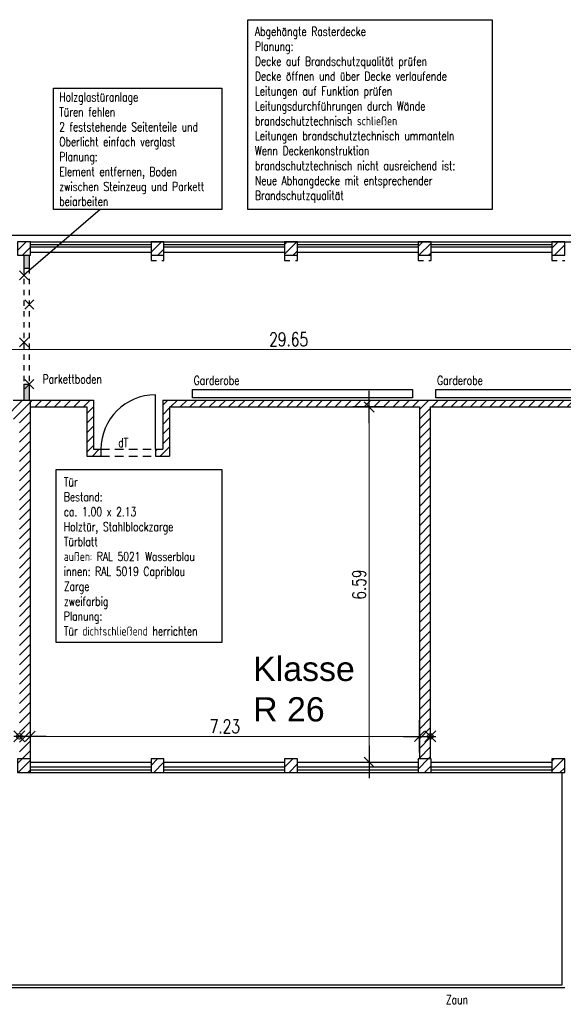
# Model space of a CAD drawing. Extents: x 30 to 188, y -145 to 605.
# Tile 17 of 23: x 162 to 172, y -8 to 10. Entities that reach past the tile are written whole.
import ezdxf

# ---------------------------------------------------------------- set-up
doc = ezdxf.new("R2010")
doc.units = 0
doc.header["$LTSCALE"] = 0.0125
doc.header["$PDMODE"] = 35
doc.header["$PDSIZE"] = 0.1
doc.linetypes.add('VERDECKT', pattern=[9.525, 6.35, -3.175])
for name, color, linetype in [('_dt', 10, 'Continuous'), ('Abbruch', 50, 'Continuous'), ('Ansicht', 1, 'Continuous'), ('Bemaszung', 7, 'Continuous'), ('Fenster', 7, 'Continuous'), ('Garderobe', 1, 'Continuous'), ('Grundriß', 2, 'Continuous'), ('Masznahmen', 7, 'Continuous'), ('Raumbezeichnung', 2, 'Continuous'), ('Schraffur', 8, 'Continuous'), ('Text', 7, 'Continuous'), ('Türen', 1, 'Continuous'), ('Unterzüge', 9, 'VERDECKT')]:
    doc.layers.add(name, color=color, linetype=linetype)
doc.layers.add('A_Bemassungspunkte', color=1, linetype='Continuous', plot=False)
doc.styles.add('ROMAN', font='ARIAL.TTF')
doc.styles.add('romans-07', font='Romans.shx', dxfattribs={"width": 0.75})
doc.dimstyles.new('AEC Bemassung 1-100', dxfattribs={"dimtxt": 0.25, "dimasz": 0.3, "dimexe": 0.125, "dimexo": 0, "dimgap": 0.06, "dimtad": 1, "dimdec": 3, "dimrnd": 0.005, "dimzin": 12, "dimdsep": 46, "dimtxsty": 'romans-07', "dimblk": 'BPTICK', "dimcen": 0.125, "dimdle": 0.0625, "dimse1": 1, "dimse2": 1, "dimclrd": 1, "dimclre": 6, "dimclrt": 7, "dimazin": 0, "dimtfac": 1, "dimtdec": 3, "dimtix": 1, "dimtmove": 2, "dimatfit": 2, "dimldrblk": 'BPTICK', "dimfxl": 0, "dimtolj": 1, "dimtzin": 0, "dimlwd": 18, "dimlwe": 18, "dimarcsym": 0})

# ---------------------------------------------------------------- blocks, each defined once
blk = doc.blocks.new('Akreuz')
at = {"layer": 'Abbruch', "color": 7}
for p, q in [((-0.12, 0), (0.12, 0)), ((0, 0.12), (0, -0.12))]:
    blk.add_line(p, q, dxfattribs=at)
blk = doc.blocks.new('garderobe')
at = {"layer": 'Garderobe'}
blk.add_lwpolyline([(0, 0.154), (4.087, 0.154), (4.087, 0), (0, 0)], close=True, dxfattribs=at)
at = {"layer": 'Garderobe', "style": 'romans-07', "width": 0.75}
blk.add_text('Garderobe', height=0.166, dxfattribs=at).set_placement((0.026, 0.241))
blk = doc.blocks.new('BPTICK')
at = {"color": 0, "linetype": 'ByBlock'}
for p, q in [((0, -1), (0, 1)), ((-1, 0), (1, 0))]:
    blk.add_line(p, q, dxfattribs=at)
at = {"color": 2, "linetype": 'ByBlock'}
blk.add_line((-0.312, -0.312), (0.312, 0.312), dxfattribs=at)
blk = doc.blocks.new('*D84')
at = {"layer": 'Bemaszung', "color": 1, "lineweight": 18}
blk.add_line((162.354, -3.273), (168.984, -3.273), dxfattribs=at)
at = {"layer": 'Defpoints', "color": 0}
for p in [(162.054, -1.945), (169.284, -1.945), (169.284, -3.273)]:
    blk.add_point(p, dxfattribs=at)
at = {"layer": 'Bemaszung', "color": 1, "lineweight": 18, "xscale": 0.3, "yscale": 0.3, "zscale": 0.3, "rotation": 180}
blk.add_blockref('BPTICK', (162.054, -3.273), dxfattribs=at)
at = {"layer": 'Bemaszung', "color": 1, "lineweight": 18, "xscale": 0.3, "yscale": 0.3, "zscale": 0.3}
blk.add_blockref('BPTICK', (169.284, -3.273), dxfattribs=at)
at = {"layer": 'Bemaszung', "color": 7, "insert": (165.669, -3.088), "char_height": 0.25, "attachment_point": 5, "style": 'romans-07'}
blk.add_mtext('\\A1;7.23', dxfattribs=at)
blk = doc.blocks.new('*D86')
at = {"layer": 'Bemaszung', "color": 1, "lineweight": 18}
blk.add_line((168.347, 2.538), (168.347, -3.452), dxfattribs=at)
at = {"layer": 'Defpoints', "color": 0}
for p in [(168.33, 2.838), (168.33, -3.752), (168.347, -3.752)]:
    blk.add_point(p, dxfattribs=at)
at = {"layer": 'Bemaszung', "color": 1, "lineweight": 18, "xscale": 0.3, "yscale": 0.3, "zscale": 0.3}
for p, rotation in [((168.347, 2.838), 90), ((168.347, -3.752), 270)]:
    blk.add_blockref('BPTICK', p, dxfattribs=dict(at, rotation=rotation))
at = {"layer": 'Bemaszung', "color": 7, "insert": (168.162, -0.457), "char_height": 0.25, "attachment_point": 5, "rotation": 90, "style": 'romans-07'}
blk.add_mtext('\\A1;6.59', dxfattribs=at)
blk = doc.blocks.new('*D87')
at = {"layer": 'Bemaszung', "color": 1, "lineweight": 18}
blk.add_line((152.329, 3.907), (181.379, 3.907), dxfattribs=at)
at = {"layer": 'Defpoints', "color": 0}
for p in [(181.679, 3.907), (152.029, -0.477), (181.679, -0.477)]:
    blk.add_point(p, dxfattribs=at)
at = {"layer": 'Bemaszung', "color": 1, "lineweight": 18, "xscale": 0.3, "yscale": 0.3, "zscale": 0.3, "rotation": 180}
blk.add_blockref('BPTICK', (152.029, 3.907), dxfattribs=at)
at = {"layer": 'Bemaszung', "color": 1, "lineweight": 18, "xscale": 0.3, "yscale": 0.3, "zscale": 0.3}
blk.add_blockref('BPTICK', (181.679, 3.907), dxfattribs=at)
at = {"layer": 'Bemaszung', "color": 7, "insert": (166.854, 4.092), "char_height": 0.25, "attachment_point": 5, "style": 'romans-07'}
blk.add_mtext('\\A1;29.65', dxfattribs=at)

msp = doc.modelspace()

# ---------------------------------------------------------------- hatches: boundary and pattern name
at = {"layer": 'Abbruch'}
h = msp.add_hatch(color=256, dxfattribs=at)
h.paths.add_polyline_path([(162.0389, 5.6531), (161.9389, 5.6531), (161.9389, 5.4148), (162.0389, 5.4148)])
h.paths.add_polyline_path([(162.0389, 3.2614), (161.9389, 3.2614), (161.9389, 2.9631), (162.0389, 2.9631)])
at = {"layer": 'Schraffur'}
h = msp.add_hatch(dxfattribs=at)
h.set_pattern_fill('ANSI31', color=256, scale=0.04, angle=180, style=0)
h.paths.add_polyline_path([(162.0589, 5.9031), (161.8189, 5.9031), (161.8189, 5.6531), (162.0589, 5.6531)])
h = msp.add_hatch(dxfattribs=at)
h.set_pattern_fill('ANSI31', color=256, scale=0.04, angle=180, style=0)
h.paths.add_polyline_path([(164.5389, 5.9031), (164.2989, 5.9031), (164.2989, 5.6531), (164.5389, 5.6531)])
h.paths.add_polyline_path([(167.0189, 5.9031), (166.7789, 5.9031), (166.7789, 5.6531), (167.0189, 5.6531)])
h.paths.add_polyline_path([(169.4989, 5.9031), (169.2589, 5.9031), (169.2589, 5.6531), (169.4989, 5.6531)])
h.paths.add_polyline_path([(171.9789, 5.9031), (171.7389, 5.9031), (171.7389, 5.6531), (171.9789, 5.6531)])
h.paths.add_polyline_path([(174.4589, 5.9031), (174.2189, 5.9031), (174.2189, 5.6531), (174.4589, 5.6531)])
h = msp.add_hatch(dxfattribs=at)
h.set_pattern_fill('ANSI31', color=256, scale=0.04, angle=180, style=0)
h.paths.add_polyline_path([(162.0539, 2.9631), (161.7389, 2.9631), (161.7389, 2.8531), (155.5439, 2.8531), (155.5439, 2.7431), (154.4814, 2.7431), (154.4814, 2.6131), (161.8539, 2.6131), (161.8539, -3.6919), (162.0539, -3.6919)])
h = msp.add_hatch(dxfattribs=at)
h.set_pattern_fill('ANSI31', color=256, scale=0.04, angle=180, style=0)
h.paths.add_polyline_path([(163.2289, 2.9631), (162.0539, 2.9631), (162.0539, 2.8381), (163.1039, 2.8381), (163.1039, 1.9281), (163.3689, 1.9281), (163.3689, 2.0531), (163.2289, 2.0531)])
h = msp.add_hatch(dxfattribs=at)
h.set_pattern_fill('ANSI31', color=256, scale=0.04, angle=180, style=0)
h.paths.add_polyline_path([(174.3089, 2.9631), (164.5189, 2.9631), (164.5189, 2.0531), (164.3789, 2.0531), (164.3789, 1.9281), (164.6439, 1.9281), (164.6439, 2.8381), (169.2839, 2.8381), (169.2839, -3.6919), (169.4839, -3.6919), (169.4839, 2.8381), (174.1839, 2.8381), (174.1839, 1.9281), (174.4489, 1.9281), (174.4489, 2.0531), (174.3089, 2.0531)])
h = msp.add_hatch(dxfattribs=at)
h.set_pattern_fill('ANSI31', color=256, scale=0.04, angle=180, style=0)
h.paths.add_polyline_path([(162.0589, -3.6919), (161.8189, -3.6919), (161.8189, -3.9419), (162.0589, -3.9419)])
h.paths.add_polyline_path([(164.5389, -3.6919), (164.2989, -3.6919), (164.2989, -3.9419), (164.5389, -3.9419)])
h.paths.add_polyline_path([(167.0189, -3.6919), (166.7789, -3.6919), (166.7789, -3.9419), (167.0189, -3.9419)])
h.paths.add_polyline_path([(169.4989, -3.6919), (169.2589, -3.6919), (169.2589, -3.9419), (169.4989, -3.9419)])
h = msp.add_hatch(dxfattribs=at)
h.set_pattern_fill('ANSI31', color=256, scale=0.04, angle=180, style=0)
h.paths.add_polyline_path([(171.9789, -3.6919), (171.7389, -3.6919), (171.7389, -3.9419), (171.9789, -3.9419)])
h.paths.add_polyline_path([(174.4589, -3.6919), (174.2189, -3.6919), (174.2189, -3.9419), (174.4589, -3.9419)])
h.paths.add_polyline_path([(176.9389, -3.6919), (176.6989, -3.6919), (176.6989, -3.9419), (176.9389, -3.9419)])
h.paths.add_polyline_path([(179.4189, -3.6919), (179.1789, -3.6919), (179.1789, -3.9419), (179.4189, -3.9419)])

# ---------------------------------------------------------------- linework, layer by layer
at = {"layer": 'A_Bemassungspunkte'}
for p in [(161.8539, -3.2728), (169.4839, -3.2728)]:
    msp.add_point(p, dxfattribs=at)
at = {"layer": 'Abbruch', "color": 7}
for p, q in [((161.9389, 5.6531), (161.9389, 5.4148)), ((162.0389, 5.6531), (162.0389, 5.4148)), ((161.9389, 5.4148), (162.0389, 5.4148)), ((161.9389, 3.2614), (162.0389, 3.2614)), ((161.9389, 3.2614), (161.9389, 2.9631)), ((162.0389, 3.2614), (162.0389, 2.9631))]:
    msp.add_line(p, q, dxfattribs=at)
at = {"layer": 'Abbruch', "linetype": 'VERDECKT'}
for p, q in [((161.9389, 5.4148), (161.9389, 3.2614)), ((162.0389, 5.4148), (162.0389, 3.2614))]:
    msp.add_line(p, q, dxfattribs=at)
at = {"layer": 'Ansicht'}
for p, q in [((151.7389, 6.0231), (186.8689, 6.0231)), ((162.0589, 5.9031), (186.6189, 5.9031)), ((162.0589, 5.7131), (164.2989, 5.7131)), ((164.5389, 5.7131), (166.7789, 5.7131)), ((167.0189, 5.7131), (169.2589, 5.7131)), ((169.4989, 5.7131), (171.7389, 5.7131)), ((162.0589, -3.7519), (164.2989, -3.7519)), ((164.5389, -3.7519), (166.7789, -3.7519)), ((167.0189, -3.7519), (169.2589, -3.7519)), ((169.4989, -3.7519), (171.7389, -3.7519)), ((162.0589, -3.9419), (164.2989, -3.9419)), ((164.5389, -3.9419), (166.7789, -3.9419)), ((167.0189, -3.9419), (169.2589, -3.9419)), ((169.4989, -3.9419), (171.7389, -3.9419))]:
    msp.add_line(p, q, dxfattribs=at)
at = {"layer": 'Fenster'}
for p, q in [((162.0589, 5.8531), (164.2989, 5.8531)), ((164.5389, 5.8531), (166.7789, 5.8531)), ((167.0189, 5.8531), (169.2589, 5.8531)), ((169.4989, 5.8531), (171.7389, 5.8531)), ((164.2989, 5.8031), (162.0589, 5.8031)), ((166.7789, 5.8031), (164.5389, 5.8031)), ((169.2589, 5.8031), (167.0189, 5.8031)), ((171.7389, 5.8031), (169.4989, 5.8031)), ((164.2989, -3.8419), (162.0589, -3.8419)), ((162.0589, -3.8919), (164.2989, -3.8919)), ((166.7789, -3.8419), (164.5389, -3.8419)), ((164.5389, -3.8919), (166.7789, -3.8919)), ((169.2589, -3.8419), (167.0189, -3.8419)), ((167.0189, -3.8919), (169.2589, -3.8919)), ((171.7389, -3.8419), (169.4989, -3.8419)), ((169.4989, -3.8919), (171.7389, -3.8919))]:
    msp.add_line(p, q, dxfattribs=at)
at = {"layer": 'Grundriß'}
for p, q in [((161.7389, 2.9631), (162.0539, 2.9631)), ((162.0539, 2.9631), (162.0539, -3.6919)), ((162.0539, 2.9631), (163.2289, 2.9631)), ((163.2289, 2.9631), (163.2289, 2.0531)), ((164.5189, 2.9631), (174.3089, 2.9631)), ((164.5189, 2.9631), (164.5189, 2.0531)), ((162.0539, 2.8381), (163.1039, 2.8381)), ((163.1039, 2.8381), (163.1039, 1.9281)), ((164.6439, 2.8381), (169.2839, 2.8381)), ((164.6439, 2.8381), (164.6439, 1.9281)), ((169.2839, 2.8381), (169.2839, -3.6919)), ((169.4839, 2.8381), (169.4839, -3.6919)), ((169.4839, 2.8381), (174.1839, 2.8381)), ((163.2289, 2.0531), (163.3689, 2.0531)), ((163.3689, 2.0531), (163.3689, 1.9281)), ((164.3789, 2.0531), (164.5189, 2.0531)), ((164.3789, 2.0531), (164.3789, 1.9281)), ((163.1039, 1.9281), (163.3689, 1.9281)), ((164.3789, 1.9281), (164.6439, 1.9281))]:
    msp.add_line(p, q, dxfattribs=at)
at = {"layer": 'Grundriß', "color": 7}
for p, q in [((171.9289, -3.9419), (171.9289, -7.8919)), ((171.9789, -7.9419), (141.7833, -7.9419)), ((171.9289, -7.8919), (141.8333, -7.8919))]:
    msp.add_line(p, q, dxfattribs=at)
at = {"layer": 'Grundriß'}
for points in [[(161.8189, 5.9031), (161.8189, 5.6531), (162.0589, 5.6531), (162.0589, 5.9031)], [(164.2989, 5.9031), (164.2989, 5.6531), (164.5389, 5.6531), (164.5389, 5.9031)], [(166.7789, 5.9031), (166.7789, 5.6531), (167.0189, 5.6531), (167.0189, 5.9031)], [(169.2589, 5.9031), (169.2589, 5.6531), (169.4989, 5.6531), (169.4989, 5.9031)], [(171.7389, 5.9031), (171.7389, 5.6531), (171.9789, 5.6531), (171.9789, 5.9031)], [(161.8189, -3.6919), (161.8189, -3.9419), (162.0589, -3.9419), (162.0589, -3.6919)], [(164.2989, -3.6919), (164.2989, -3.9419), (164.5389, -3.9419), (164.5389, -3.6919)], [(166.7789, -3.6919), (166.7789, -3.9419), (167.0189, -3.9419), (167.0189, -3.6919)], [(169.2589, -3.6919), (169.2589, -3.9419), (169.4989, -3.9419), (169.4989, -3.6919)], [(171.7389, -3.6919), (171.7389, -3.9419), (171.9789, -3.9419), (171.9789, -3.6919)]]:
    msp.add_lwpolyline(points, close=True, dxfattribs=at)
at = {"layer": 'Masznahmen'}
msp.add_line((163.3551, 6.5008), (161.9389, 5.281), dxfattribs=at)
for points in [[(166.0979, 10.0241), (170.6316, 10.0241), (170.6316, 6.5008), (166.0979, 6.5008)], [(162.4899, 8.7559), (165.616, 8.7559), (165.616, 6.5008), (162.4899, 6.5008)], [(162.5386, 1.6759), (165.6107, 1.6759), (165.6107, -1.5325), (162.5386, -1.5325)]]:
    msp.add_lwpolyline(points, close=True, dxfattribs=at)
at = {"layer": 'Türen'}
msp.add_line((164.3789, 2.0531), (164.3789, 3.0631), dxfattribs=at)
msp.add_arc((164.3789, 2.0531), 1.01, 90, 180, dxfattribs=at)
at = {"layer": 'Unterzüge'}
for p, q in [((164.2989, 5.6531), (164.2989, 5.5531)), ((164.2989, 5.5531), (164.5389, 5.5531)), ((164.5389, 5.5531), (164.5389, 5.6531)), ((166.7789, 5.6531), (166.7789, 5.5531)), ((166.7789, 5.5531), (167.0189, 5.5531)), ((167.0189, 5.5531), (167.0189, 5.6531)), ((169.2589, 5.6531), (169.2589, 5.5531)), ((169.2589, 5.5531), (169.4989, 5.5531)), ((169.4989, 5.5531), (169.4989, 5.6531)), ((171.7389, 5.6531), (171.7389, 5.5531)), ((171.7389, 5.5531), (171.9789, 5.5531))]:
    msp.add_line(p, q, dxfattribs=at)
at = {"layer": 'Unterzüge', "ltscale": 2}
for p, q in [((163.3689, 2.0531), (164.3789, 2.0531)), ((163.3689, 1.9281), (164.3789, 1.9281))]:
    msp.add_line(p, q, dxfattribs=at)

# ---------------------------------------------------------------- block references
at = {"layer": 'Abbruch', "rotation": 45}
for p in [(161.9389, 5.281), (162.0389, 4.7393), (161.9389, 4.0369), (162.0389, 3.2614)]:
    msp.add_blockref('Akreuz', p, dxfattribs=at)
at = {"layer": 'Garderobe'}
for p in [(165.0657, 3.0076), (169.5849, 3.0076)]:
    msp.add_blockref('garderobe', p, dxfattribs=at)

# ---------------------------------------------------------------- texts
at = {"layer": '_dt', "linetype": 'Continuous', "ltscale": 2.4384, "style": 'romans-07', "width": 0.75}
msp.add_text('dT', height=0.166, dxfattribs=at).set_placement((163.6898, 2.0937))
at = {"layer": 'Masznahmen', "linetype": 'Continuous', "ltscale": 2.4384, "char_height": 0.166, "attachment_point": 1, "style": 'romans-07'}
for s, insert, width in [('Abgehängte Rasterdecke\\PPlanung:\\PDecke auf Brandschutzqualität prüfen\\PDecke öffnen und über Decke verlaufende Leitungen auf Funktion prüfen \\PLeitungsdurchführungen durch Wände brandschutztechnisch schließen\\PLeitungen brandschutztechnisch ummanteln\\PWenn Deckenkonstruktion brandschutztechnisch nicht ausreichend ist: Neue Abhangdecke mit entsprechender Brandschutzqualität', (166.2282, 9.8896), 4.2057), ('Holzglastüranlage\\PTüren fehlen\\P2 feststehende Seitenteile und Oberlicht einfach verglast\\PPlanung: \\PElement entfernen, Boden zwischen Steinzeug und Parkett beiarbeiten', (162.594, 8.672), 2.9321), ('Tür\\PBestand:\\Pca. 1.00 x 2.13\\PHolztür, Stahlblockzarge\\PTürblatt \\Paußen: RAL 5021 Wasserblau\\Pinnen: RAL 5019 Capriblau\\PZarge \\Pzweifarbig\\PPlanung: \\PTür dichtschließend herrichten', (162.6799, 1.5303), 2.9321)]:
    msp.add_mtext(s, dxfattribs=dict(at, insert=insert, width=width))
at = {"layer": 'Raumbezeichnung', "color": 7, "linetype": 'Continuous', "ltscale": 4, "insert": (166.1954, -1.7962), "char_height": 0.45, "attachment_point": 1, "style": 'ROMAN'}
msp.add_mtext('Klasse\\PR 26', dxfattribs=at)
at = {"layer": 'Text', "color": 7, "linetype": 'Continuous', "ltscale": 2.4384, "style": 'romans-07', "width": 0.75}
msp.add_text('Parkettboden', height=0.166, dxfattribs=at).set_placement((162.2863, 3.2729))
at = {"layer": 'Text', "linetype": 'Continuous', "ltscale": 2.4384, "insert": (169.7741, -8.0761), "char_height": 0.166, "width": 2.6765, "attachment_point": 1, "style": 'romans-07'}
msp.add_mtext('Zaun', dxfattribs=at)

# ---------------------------------------------------------------- dimensions: what is measured, and where the dimension line sits
at = {"layer": 'Bemaszung'}
for base, p1, p2, picture, middle in [((181.6789, 3.907), (152.0289, -0.4768), (181.6789, -0.4768), '*D87', (166.8539, 4.092)), ((169.2839, -3.2728), (162.0539, -1.9447), (169.2839, -1.9447), '*D84', (165.6689, -3.0878))]:
    dim = msp.add_linear_dim(base=base, p1=p1, p2=p2, dimstyle='AEC Bemassung 1-100', dxfattribs=at)
    dim.commit()
    dim.dimension.update_dxf_attribs({"geometry": picture, "text_midpoint": middle})
dim = msp.add_linear_dim(base=(168.3466, -3.7519), p1=(168.3301, 2.8381), p2=(168.3301, -3.7519), angle=90, dimstyle='AEC Bemassung 1-100', dxfattribs=at)
dim.commit()
dim.dimension.update_dxf_attribs({"geometry": '*D86', "text_midpoint": (168.1616, -0.4569)})

doc.saveas('drawing.dxf')
